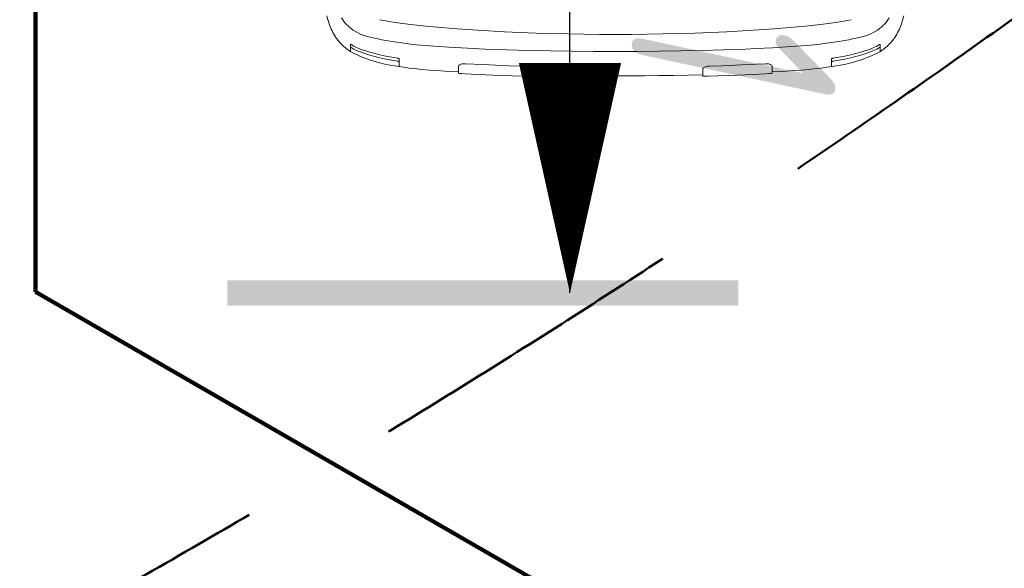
# Model space of a CAD drawing. Header units: millimetres. Extents: x 2204655785 to 2205143108, y 485765510 to 486291538.
# Tile 124 of 156: x 2205062696 to 2205066550, y 486170405 to 486172553. Entities that reach past the tile are written whole.
import ezdxf
from ezdxf.enums import TextEntityAlignment as Align
from ezdxf.lldxf.tags import DXFTag

# ---------------------------------------------------------------- set-up
doc = ezdxf.new("R2010")
doc.units = ezdxf.units.MM
doc.linetypes.add('НЕВИДИМАЯX2', pattern=[19.05, 12.7, -6.35])
for name, color, linetype in [('206ППР Панелевоз', 7, 'Continuous'), ('ППР_Автокран СКАТ-40', 7, 'Continuous'), ('ППР_Автокран_Опасная зона', 1, 'Continuous'), ('ППР_Автокран_Стрела', 7, 'Continuous'), ('ППР_Дороги рабочие', 30, 'Continuous'), ('ППР_Опасная зона от крана', 1, 'Continuous'), ('ППР_Разрез', 5, 'Continuous'), ('ППР_СКЛАД №2', 7, 'Continuous'), ('ППР_Стрела', 7, 'Continuous')]:
    doc.layers.add(name, color=color, linetype=linetype)
doc.styles.add('ППРк_М1-1', font='GOST_Common Italic.ttf', dxfattribs={"height": 800})
doc.styles.add('ППРк_М1-1кран', font='GOST_Common Italic.ttf', dxfattribs={"width": 0.8, "height": 600})
tags = doc.linetypes.add('опасная зона_Кран', pattern='A,30,-8,4,-8,30,-8,4,-8,30,-8,4,[230,Bbox.shx,S=2.5,R=0,X=0,Y=-10],-6', length=148).pattern_tags.tags
tags[24] = DXFTag(74, 5)

# ---------------------------------------------------------------- blocks, each defined once
blk = doc.blocks.new('*U397')
at = {"layer": 'ППР_Опасная зона от крана', "linetype": 'опасная зона_Кран', "lineweight": 80, "ltscale": 100}
blk.add_arc((135, 0), 50270, 90, 270, dxfattribs=at)
at = {"layer": 'ППР_Стрела', "linetype": 'НЕВИДИМАЯX2', "lineweight": 50, "ltscale": 100}
blk.add_arc((135, 0), 38700, 90, 270, dxfattribs=at)
at = {"style": 'ППРк_М1-1', "width": 0.8}
for tag, p, height, flags in [('ОПАСНАЯ_ЗОНА', (25480.86, 21929.55), 800, 1), ('ОТЛЕТ_ГРУЗА', (25413.72, 20678.22), 800, 1), ('Кол-во_элементов', (2695.66, -1978.25), 1200, 8)]:
    blk.add_attdef(tag, p, '', height=height, dxfattribs=dict(at, flags=flags))
at = {"style": 'ППРк_М1-1', "width": 0.8, "flags": 8}
blk.add_attdef('МАРКА_КРАНА', text='', height=1200, dxfattribs=at).set_placement((8837.5, 818.17), align=Align.CENTER)
blk.add_attdef('ВЫСОТА', text='', height=1200, dxfattribs=at).set_placement((9134.89, -8454.02), align=Align.MIDDLE_CENTER)
at = {"layer": 'Defpoints', "style": 'ППРк_М1-1', "width": 0.8, "flags": 1}
for tag, p in [('МАКСИМАЛЬНАЯ_ДЛИНА_ГРУЗА', (25470.43, 19233.22)), ('ШИРИНА_ГРУЗА', (25397.01, 17803.51))]:
    blk.add_attdef(tag, p, '', height=800, dxfattribs=at)
at = {"layer": 'ППР_Разрез', "style": 'ППРк_М1-1кран', "width": 0.8, "flags": 8}
for tag, p in [('РАЗРЕЗ2', (-1027.85, 55181.17)), ('РАЗРЕЗ', (-1731.87, -54129.29))]:
    blk.add_attdef(tag, p, '', height=800, dxfattribs=at)
at = {"layer": 'ППР_Стрела', "style": 'ППРк_М1-1кран', "width": 0.8, "flags": 8}
for tag, p in [('ВЫСОТА_КРЮКА_ГОРИЗ', (-19652.89, 21607.87)), ('ГАБАРИТ_СТРЕЛЫ', (-25019.84, 21408.72)), ('ВЫСОТА_КРЮКА_НАКЛ', (-20393.31, 20761.66)), ('ВЫЛЕТ', (-16616.63, 14016.8))]:
    blk.add_attdef(tag, p, '', height=800, rotation=317, dxfattribs=at)
blk = doc.blocks.new('*U420')
at = {"layer": 'ППР_Разрез', "linetype": 'Continuous', "ltscale": 0.5}
blk.add_line((131.66, 54941.88), (-1868.34, 54941.88), dxfattribs=at)
blk.add_lwpolyline([(131.66, 54941.88, 0, 400, 0), (-768.34, 54941.88, 400, 400, 0)], format="xyseb", dxfattribs=at)
blk.add_trace([(81.66, 55601.2), (181.66, 55601.2), (81.66, 53601.2), (181.66, 53601.2)], dxfattribs=at)
at = {"style": 'ППРк_М1-1', "width": 0.8}
for tag, p, height, flags in [('ОПАСНАЯ_ЗОНА', (25480.86, 21929.55), 800, 1), ('ОТЛЕТ_ГРУЗА', (25413.72, 20678.22), 800, 1), ('Кол-во_элементов', (2695.66, -1978.25), 1200, 8)]:
    blk.add_attdef(tag, p, '', height=height, dxfattribs=dict(at, flags=flags))
at = {"style": 'ППРк_М1-1', "width": 0.8, "flags": 8}
blk.add_attdef('МАРКА_КРАНА', text='', height=1200, dxfattribs=at).set_placement((8837.5, 818.17), align=Align.CENTER)
blk.add_attdef('ВЫСОТА', text='', height=1200, dxfattribs=at).set_placement((9134.89, -8454.02), align=Align.MIDDLE_CENTER)
at = {"layer": 'Defpoints', "style": 'ППРк_М1-1', "width": 0.8, "flags": 1}
for tag, p in [('МАКСИМАЛЬНАЯ_ДЛИНА_ГРУЗА', (25470.43, 19233.22)), ('ШИРИНА_ГРУЗА', (25397.01, 17803.51))]:
    blk.add_attdef(tag, p, '', height=800, dxfattribs=at)
at = {"layer": 'ППР_Разрез', "style": 'ППРк_М1-1кран', "width": 0.8, "flags": 8}
for tag, p in [('РАЗРЕЗ2', (-1027.85, 55181.17)), ('РАЗРЕЗ', (-1731.87, -54129.29))]:
    blk.add_attdef(tag, p, '', height=800, dxfattribs=at)
at = {"layer": 'ППР_Стрела', "style": 'ППРк_М1-1кран', "width": 0.8, "flags": 8}
for tag, p in [('ВЫСОТА_КРЮКА_ГОРИЗ', (-19652.89, 21607.87)), ('ГАБАРИТ_СТРЕЛЫ', (-25019.84, 21408.72)), ('ВЫСОТА_КРЮКА_НАКЛ', (-20393.31, 20761.66)), ('ВЫЛЕТ', (-16616.63, 14016.8))]:
    blk.add_attdef(tag, p, '', height=800, rotation=317, dxfattribs=at)
blk = doc.blocks.new('*U778')
at = {"layer": 'ППР_Автокран_Опасная зона', "color": 1, "linetype": 'опасная зона_Кран', "lineweight": 80, "ltscale": 100}
blk.add_arc((-3.65, 4.56), 29000, 319.788537, 219.788112, dxfattribs=at)
at = {"layer": 'ППР_Автокран_Стрела', "lineweight": 50}
blk.add_arc((-3.65, 4.56), 18000, 319.786841, 219.78643, dxfattribs=at)
blk = doc.blocks.new('*U789')
at = {"layer": '206ППР Панелевоз', "lineweight": 5}
for p, q in [((2061.9, 2578.7), (2044.3, 2583.6)), ((2062, 2578.7), (2061.9, 2578.7)), ((2076.1, 2574), (2062, 2578.7)), ((2089.9, 2568.7), (2076.1, 2574)), ((2096.7, 2565.7), (2089.9, 2568.7)), ((2103.4, 2562.5), (2096.7, 2565.7)), ((2110.1, 2559.1), (2103.4, 2562.5)), ((2116.6, 2555.6), (2110.1, 2559.1)), ((2122.9, 2551.8), (2116.6, 2555.6)), ((2129.2, 2547.7), (2122.9, 2551.8)), ((2135.2, 2543.5), (2129.2, 2547.7)), ((2053, 2525.5), (2059.8, 2521.1)), ((2059.8, 2521.1), (2066.4, 2516.4)), ((2066.4, 2516.4), (2072.7, 2511.4)), ((2072.7, 2511.4), (2078.7, 2506.1)), ((2078.7, 2506.1), (2084.3, 2500.4)), ((2141.2, 2539), (2135.2, 2543.5)), ((2147.2, 2534), (2141.2, 2539)), ((2153, 2528.8), (2147.2, 2534)), ((2158.6, 2523.4), (2153, 2528.8)), ((2164, 2517.8), (2158.6, 2523.4)), ((2169.1, 2511.9), (2164, 2517.8)), ((2174, 2505.8), (2169.1, 2511.9)), ((2178.1, 2500.3), (2174, 2505.8)), ((2084.3, 2500.4), (2088.5, 2495.7)), ((2088.5, 2495.7), (2094.6, 2487.9)), ((2094.6, 2487.9), (2100.2, 2479.8)), ((2100.2, 2479.8), (2105.3, 2471.5)), ((2105.3, 2471.5), (2110.1, 2462.9)), ((2156.7, 2491), (2156.4, 2490.6)), ((2156.4, 2490.6), (2156.4, 2490)), ((2156.4, 2490), (2157, 2488)), ((2157.1, 2491.1), (2156.7, 2491)), ((2157, 2488), (2163.2, 2477)), ((2171.2, 2491.1), (2157.1, 2491.1)), ((2163.2, 2477), (2168.4, 2466.4)), ((2167.9, 2490), (2168, 2490.6)), ((2168.5, 2488), (2167.9, 2490)), ((2168, 2490.6), (2168.2, 2491)), ((2168.2, 2491), (2168.6, 2491.1)), ((2174.8, 2477), (2168.5, 2488)), ((2168.6, 2491.1), (2182.8, 2491.1)), ((2180, 2466.4), (2174.8, 2477)), ((2182, 2494.6), (2178.1, 2500.3)), ((2185.7, 2488.8), (2182, 2494.6)), ((2182.8, 2491.1), (2182.8, 2491.1)), ((2182.8, 2491.1), (2183.6, 2490.8)), ((2183.6, 2490.8), (2184.6, 2490)), ((2184.6, 2490), (2185.7, 2488.8)), ((2185.7, 2488.8), (2193, 2474.1)), ((2193, 2474.1), (2199.8, 2459.3)), ((2110.1, 2462.9), (2114.4, 2454)), ((2114.4, 2454), (2118.3, 2445)), ((2118.3, 2445), (2121.2, 2437.2)), ((2121.2, 2437.2), (2123.7, 2429.3)), ((2123.7, 2429.3), (2128.1, 2413.2)), ((2168.4, 2466.4), (2173.1, 2455.7)), ((2173.1, 2455.7), (2177.2, 2444.7)), ((2177.2, 2444.7), (2180.5, 2434.7)), ((2184.6, 2455.7), (2180, 2466.4)), ((2180.5, 2434.7), (2186.4, 2415)), ((2188.7, 2444.7), (2184.6, 2455.7)), ((2192, 2434.7), (2188.7, 2444.7)), ((2198, 2415), (2192, 2434.7)), ((2199.8, 2459.3), (2206.2, 2444.3)), ((2206.2, 2444.3), (2212.1, 2429.1)), ((2212.1, 2429.1), (2217.5, 2413.7)), ((2128.1, 2413.2), (2132, 2397)), ((2132, 2397), (2135.2, 2382.4)), ((2186.4, 2415), (2191.9, 2395.2)), ((2191.9, 2395.2), (2196.9, 2375.2)), ((2203.4, 2395.2), (2198, 2415)), ((2208.4, 2375.2), (2203.4, 2395.2)), ((2217.5, 2413.7), (2222.5, 2398.2)), ((2222.5, 2398.2), (2227.1, 2382.5)), ((2059.6, 2377), (2062.7, 2362.2)), ((2062.7, 2362.2), (2065.4, 2347.3)), ((2135.2, 2382.4), (2138.2, 2367.8)), ((2138.2, 2367.8), (2141, 2352.5)), ((2141, 2352.5), (2146.4, 2319.3)), ((2196.9, 2375.2), (2202.1, 2352.2)), ((2202.1, 2352.2), (2206.7, 2329)), ((2213.6, 2352.2), (2208.4, 2375.2)), ((2218.3, 2329), (2213.6, 2352.2)), ((2227.1, 2382.5), (2231.1, 2366.7)), ((2231.1, 2366.7), (2234.7, 2350.8)), ((2065.4, 2347.3), (2070.1, 2317.3)), ((2070.1, 2317.3), (2074.2, 2287.3)), ((2146.4, 2319.3), (2152.2, 2279.1)), ((2206.7, 2329), (2210.9, 2305.8)), ((2222.4, 2305.8), (2218.3, 2329)), ((2234.7, 2350.8), (2237.8, 2334.8)), ((2237.8, 2334.8), (2240.4, 2318.7)), ((2240.4, 2318.7), (2242.6, 2302.6)), ((2074.2, 2287.3), (2077.9, 2257.2)), ((2152.2, 2279.1), (2155.2, 2255.6)), ((2210.9, 2305.8), (2211.1, 2304.3)), ((2211.1, 2304.3), (2211.8, 2302)), ((2211.8, 2302), (2212.9, 2300.5)), ((2212.9, 2300.5), (2213.5, 2300.1)), ((2213.5, 2300.1), (2214.1, 2299.9)), ((2214.1, 2299.9), (2229.6, 2300.2)), ((2222.7, 2304.3), (2222.4, 2305.8)), ((2223.4, 2302), (2222.7, 2304.3)), ((2224.5, 2300.5), (2223.4, 2302)), ((2225.1, 2300.1), (2224.5, 2300.5)), ((2225.6, 2299.9), (2225.1, 2300.1)), ((2241.2, 2300.2), (2225.6, 2299.9)), ((2241.8, 2300.5), (2241.2, 2300.2)), ((2242.2, 2301.2), (2241.8, 2300.5)), ((2242.6, 2302.6), (2242.2, 2301.2)), ((2242.6, 2302.6), (2245.8, 2281.7)), ((2245.8, 2281.7), (2248.8, 2260.7)), ((2077.9, 2257.2), (2084.5, 2196.9)), ((2155.2, 2255.6), (2157.9, 2232)), ((2248.8, 2260.7), (2251.3, 2239.7)), ((2251.3, 2239.7), (2254.3, 2210.8)), ((2157.9, 2232), (2160.9, 2200.7)), ((2160.9, 2200.7), (2163.9, 2161.5)), ((2254.3, 2210.8), (2256.9, 2181.9)), ((2084.5, 2196.9), (2087.5, 2166.8)), ((2087.5, 2166.8), (2090.3, 2136.6)), ((2163.9, 2161.5), (2165.2, 2141.9)), ((2256.9, 2181.9), (2259.1, 2152.9)), ((2090.3, 2136.6), (2095.3, 2076.1)), ((2165.2, 2141.9), (2169.4, 2069)), ((2259.1, 2152.9), (2262.1, 2106.7)), ((2262.1, 2106.7), (2264.2, 2068.2)), ((2095.3, 2076.1), (2099.9, 2014.1)), ((2169.4, 2069), (2172.6, 2004.5)), ((2232.5, 2051.9), (2232.3, 2048.6)), ((2232.3, 2048.6), (2232.3, 2042)), ((2233, 2055), (2232.5, 2051.9)), ((2233.7, 2057.9), (2233, 2055)), ((2234.6, 2060.5), (2233.7, 2057.9)), ((2235.8, 2062.8), (2234.6, 2060.5)), ((2237.2, 2064.6), (2235.8, 2062.8)), ((2238.7, 2066), (2237.2, 2064.6)), ((2241, 2067.3), (2238.7, 2066)), ((2243.2, 2068), (2241, 2067.3)), ((2245.5, 2068.2), (2243.2, 2068)), ((2264.2, 2068.2), (2245.5, 2068.2)), ((2267.1, 2068.2), (2264.2, 2068.2)), ((2268.5, 2067.5), (2267.1, 2068.2)), ((2268.8, 2067), (2268.5, 2067.5)), ((2269.1, 2066.2), (2268.8, 2067)), ((2269.8, 2063.2), (2269.1, 2066.2)), ((2270.7, 2055.3), (2269.8, 2063.2)), ((2271.7, 2041.5), (2270.7, 2055.3)), ((2099.9, 2014.1), (2103.8, 1952.1)), ((2172.6, 2004.5), (2174.4, 1963.8)), ((2232.3, 2042), (2235.7, 1972.6)), ((2274.2, 1992.5), (2271.7, 2041.5)), ((2235.7, 1972.6), (2237.9, 1922.5)), ((2277, 1932.2), (2274.2, 1992.5)), ((2103.8, 1952.1), (2107.1, 1889.9)), ((2174.4, 1963.8), (2177.5, 1878.8)), ((2278.4, 1895.7), (2277, 1932.2)), ((2277, 1932.2), (2277, 1932.2)), ((2107.1, 1889.9), (2109.9, 1827.8)), ((2237.9, 1922.5), (2239.8, 1872.5)), ((2281.1, 1816.9), (2278.4, 1895.7)), ((2177.5, 1878.8), (2180, 1793.9)), ((2239.8, 1872.5), (2241.5, 1822.5)), ((2109.9, 1827.8), (2112.2, 1765.7)), ((2241.5, 1822.5), (2241.8, 1816.9)), ((2241.8, 1816.9), (2242.2, 1814.2)), ((2242.2, 1814.2), (2243.2, 1809.4)), ((2281.2, 1806.3), (2281.1, 1816.9)), ((2180, 1793.9), (2181.8, 1708.9)), ((2243.2, 1809.4), (2244.2, 1806.5)), ((2244.2, 1806.5), (2245.3, 1804)), ((2245.3, 1804), (2246.7, 1801.8)), ((2246.7, 1801.8), (2248.6, 1799.6)), ((2248.6, 1799.6), (2250.5, 1798)), ((2250.5, 1798), (2252.6, 1797)), ((2252.6, 1797), (2255.5, 1796.3)), ((2255.5, 1796.3), (2256.9, 1796.3)), ((2256.9, 1796.3), (2275.1, 1796.3)), ((2275.1, 1796.3), (2276.5, 1739.2)), ((2275.1, 1796.3), (2278.9, 1796.2)), ((2278.9, 1796.2), (2279.7, 1796.7)), ((2279.7, 1796.7), (2280, 1796.8)), ((2280, 1796.8), (2280.4, 1797.4)), ((2280.4, 1797.4), (2280.9, 1800.6)), ((2280.9, 1800.6), (2281.2, 1806.3)), ((2112.2, 1765.7), (2114.1, 1703.5)), ((2276.5, 1739.2), (2277.6, 1682.2)), ((2114.1, 1703.5), (2115.5, 1641.3)), ((2181.8, 1708.9), (2183, 1623.9)), ((2277.6, 1682.2), (2278.4, 1625.1)), ((2115.5, 1641.3), (2116.6, 1579.2)), ((2183, 1623.9), (2183.7, 1538.9)), ((2278.4, 1625.1), (2279, 1568)), ((2116.6, 1579.2), (2117.2, 1517)), ((2279, 1568), (2279.4, 1511)), ((2117.2, 1517), (2117.4, 1454.8)), ((2183.7, 1538.9), (2183.9, 1453.9)), ((2279.4, 1511), (2279.5, 1453.9)), ((2117.4, 1454.8), (2117.2, 1392.6)), ((2183.9, 1453.9), (2183.7, 1368.9)), ((2183.9, 1453.9), (2183.9, 1453.9)), ((2279.5, 1453.9), (2279.4, 1396.9)), ((2117.2, 1392.6), (2116.6, 1330.4)), ((2279.4, 1396.9), (2279, 1339.8)), ((2183.7, 1368.9), (2183, 1283.9)), ((2116.6, 1330.4), (2115.5, 1268.2)), ((2279, 1339.8), (2278.4, 1282.7)), ((2183, 1283.9), (2181.8, 1198.9)), ((2278.4, 1282.7), (2277.6, 1225.7)), ((2115.5, 1268.2), (2114.1, 1206)), ((2114.1, 1206), (2112.2, 1143.9)), ((2181.8, 1198.9), (2180, 1114)), ((2277.6, 1225.7), (2276.5, 1168.6)), ((2276.5, 1168.6), (2275.1, 1111.6)), ((2112.2, 1143.9), (2109.9, 1081.7)), ((2109.9, 1081.7), (2107.1, 1019.6)), ((2180, 1114), (2177.5, 1029)), ((2239.8, 1035.3), (2241.5, 1085.3)), ((2241.5, 1085.3), (2241.8, 1090.9)), ((2241.8, 1090.9), (2242.2, 1093.6)), ((2242.2, 1093.6), (2243.2, 1098.4)), ((2243.2, 1098.4), (2244.2, 1101.3)), ((2244.2, 1101.3), (2245.3, 1103.9)), ((2245.3, 1103.9), (2246.7, 1106.1)), ((2246.7, 1106.1), (2248.6, 1108.3)), ((2248.6, 1108.3), (2250.5, 1109.8)), ((2250.5, 1109.8), (2252.6, 1110.8)), ((2252.6, 1110.8), (2255.5, 1111.5)), ((2255.5, 1111.5), (2256.9, 1111.6)), ((2256.9, 1111.6), (2275.1, 1111.6)), ((2275.1, 1111.6), (2278.9, 1111.7)), ((2281.1, 1090.9), (2278.4, 1012.1)), ((2278.9, 1111.7), (2279.7, 1111.2)), ((2279.7, 1111.2), (2280, 1111.1)), ((2280, 1111.1), (2280.4, 1110.4)), ((2280.4, 1110.4), (2280.9, 1107.3)), ((2280.9, 1107.3), (2281.2, 1101.6)), ((2281.2, 1101.6), (2281.1, 1090.9)), ((2107.1, 1019.6), (2103.8, 957.5)), ((2177.5, 1029), (2174.4, 944.1)), ((2237.9, 985.3), (2239.8, 1035.3)), ((2278.4, 1012.1), (2277, 975.6)), ((2235.7, 935.3), (2237.9, 985.3)), ((2277, 975.6), (2274.2, 915.4)), ((2277, 975.6), (2277, 975.6)), ((2103.8, 957.5), (2099.9, 895.4)), ((2174.4, 944.1), (2171.2, 875.3)), ((2232.3, 865.9), (2235.7, 935.3)), ((2099.9, 895.4), (2095.3, 833.4)), ((2274.2, 915.4), (2271.7, 866.4)), ((2171.2, 875.3), (2167.3, 802.4)), ((2232.3, 859.2), (2232.3, 865.9)), ((2232.5, 856), (2232.3, 859.2)), ((2233, 852.9), (2232.5, 856)), ((2233.7, 849.9), (2233, 852.9)), ((2234.6, 847.3), (2233.7, 849.9)), ((2270.7, 852.5), (2269.8, 844.6)), ((2271.7, 866.4), (2270.7, 852.5)), ((2095.3, 833.4), (2090.3, 773)), ((2235.8, 845.1), (2234.6, 847.3)), ((2237.2, 843.2), (2235.8, 845.1)), ((2238.7, 841.9), (2237.2, 843.2)), ((2241, 840.6), (2238.7, 841.9)), ((2243.2, 839.8), (2241, 840.6)), ((2245.5, 839.6), (2243.2, 839.8)), ((2264.2, 839.6), (2245.5, 839.6)), ((2262.1, 801.2), (2264.2, 839.6)), ((2267.1, 839.6), (2264.2, 839.6)), ((2268.5, 840.4), (2267.1, 839.6)), ((2268.8, 840.8), (2268.5, 840.4)), ((2269.1, 841.6), (2268.8, 840.8)), ((2269.8, 844.6), (2269.1, 841.6)), ((2090.3, 773), (2087.5, 742.8)), ((2167.3, 802.4), (2165.2, 766)), ((2259.1, 754.9), (2262.1, 801.2)), ((2087.5, 742.8), (2084.5, 712.6)), ((2165.2, 766), (2162.4, 726.7)), ((2256.9, 726), (2259.1, 754.9)), ((2084.5, 712.6), (2077.9, 652.3)), ((2160.9, 707.1), (2157.9, 675.8)), ((2162.4, 726.7), (2160.9, 707.1)), ((2251.3, 668.2), (2254.3, 697)), ((2254.3, 697), (2256.9, 726)), ((2157.9, 675.8), (2155.2, 652.2)), ((2248.8, 647.2), (2251.3, 668.2)), ((2074.2, 622.3), (2070.1, 592.2)), ((2077.9, 652.3), (2074.2, 622.3)), ((2152.2, 628.7), (2146.4, 588.6)), ((2155.2, 652.2), (2152.2, 628.7)), ((2242.6, 605.3), (2245.8, 626.2)), ((2245.8, 626.2), (2248.8, 647.2)), ((2070.1, 592.2), (2065.4, 562.3)), ((2146.4, 588.6), (2141, 555.4)), ((2202.1, 555.7), (2206.7, 578.8)), ((2206.7, 578.8), (2210.9, 602)), ((2210.9, 602), (2211.1, 603.8)), ((2211.1, 603.8), (2211.8, 606)), ((2211.8, 606), (2212.9, 607.6)), ((2212.9, 607.6), (2213.5, 608)), ((2213.5, 608), (2214.1, 608.1)), ((2213.6, 555.7), (2218.3, 578.8)), ((2214.1, 608.1), (2229.6, 607.8)), ((2218.3, 578.8), (2222.4, 602)), ((2222.4, 602), (2222.7, 603.5)), ((2222.7, 603.5), (2223.4, 605.8)), ((2223.4, 605.8), (2224.5, 607.4)), ((2224.5, 607.4), (2225.1, 607.8)), ((2225.1, 607.8), (2225.6, 607.9)), ((2225.6, 607.9), (2241.2, 607.6)), ((2240.4, 589.1), (2237.8, 573)), ((2242.6, 605.3), (2240.4, 589.1)), ((2241.2, 607.6), (2241.8, 607.4)), ((2241.8, 607.4), (2242.2, 606.6)), ((2242.2, 606.6), (2242.6, 605.3)), ((2062.7, 547.4), (2059.6, 532.5)), ((2065.4, 562.3), (2062.7, 547.4)), ((2138.2, 540.1), (2135.2, 525.4)), ((2141, 555.4), (2138.2, 540.1)), ((2196.9, 532.6), (2202.1, 555.7)), ((2208.4, 532.6), (2213.6, 555.7)), ((2231.1, 541.1), (2227.1, 525.3)), ((2234.7, 557), (2231.1, 541.1)), ((2237.8, 573), (2234.7, 557)), ((2132, 510.9), (2128.1, 494.7)), ((2135.2, 525.4), (2132, 510.9)), ((2186.4, 492.9), (2191.9, 512.7)), ((2191.9, 512.7), (2196.9, 532.6)), ((2198, 492.9), (2203.4, 512.7)), ((2203.4, 512.7), (2208.4, 532.6)), ((2222.5, 509.6), (2217.5, 494.1)), ((2227.1, 525.3), (2222.5, 509.6)), ((2118.3, 462.8), (2114.4, 453.8)), ((2121.2, 470.6), (2118.3, 462.8)), ((2123.7, 478.6), (2121.2, 470.6)), ((2128.1, 494.7), (2123.7, 478.6)), ((2173.1, 452.2), (2177.2, 463.1)), ((2177.2, 463.1), (2180.5, 473.2)), ((2180.5, 473.2), (2186.4, 492.9)), ((2184.6, 452.2), (2188.7, 463.1)), ((2188.7, 463.1), (2192, 473.2)), ((2192, 473.2), (2198, 492.9)), ((2206.2, 463.5), (2199.8, 448.5)), ((2212.1, 478.7), (2206.2, 463.5)), ((2217.5, 494.1), (2212.1, 478.7)), ((2100.2, 428), (2094.6, 419.9)), ((2105.3, 436.4), (2100.2, 428)), ((2110.1, 445), (2105.3, 436.4)), ((2114.4, 453.8), (2110.1, 445)), ((2157, 419.8), (2163.2, 430.9)), ((2163.2, 430.9), (2168.4, 441.4)), ((2168.4, 441.4), (2173.1, 452.2)), ((2168.5, 419.8), (2174.8, 430.9)), ((2174.8, 430.9), (2180, 441.4)), ((2180, 441.4), (2184.6, 452.2)), ((2193, 433.7), (2185.7, 419.1)), ((2199.8, 448.5), (2193, 433.7)), ((2059.8, 386.7), (2053, 382.4)), ((2066.4, 391.4), (2059.8, 386.7)), ((2072.7, 396.4), (2066.4, 391.4)), ((2078.7, 401.8), (2072.7, 396.4)), ((2084.3, 407.5), (2078.7, 401.8)), ((2088.5, 412.2), (2084.3, 407.5)), ((2094.6, 419.9), (2088.5, 412.2)), ((2156.4, 417.8), (2157, 419.8)), ((2156.4, 417.2), (2156.4, 417.8)), ((2156.7, 416.9), (2156.4, 417.2)), ((2157.1, 416.7), (2156.7, 416.9)), ((2171.2, 416.7), (2157.1, 416.7)), ((2158.6, 384.4), (2164, 390.1)), ((2164, 390.1), (2169.1, 396)), ((2167.9, 417.8), (2168.5, 419.8)), ((2168, 417.2), (2167.9, 417.8)), ((2168.2, 416.9), (2168, 417.2)), ((2168.6, 416.7), (2168.2, 416.9)), ((2182.8, 416.7), (2168.6, 416.7)), ((2168.6, 416.7), (2168.6, 416.7)), ((2169.1, 396), (2174, 402.1)), ((2174, 402.1), (2178.1, 407.6)), ((2178.1, 407.6), (2182, 413.3)), ((2182, 413.3), (2185.7, 419.1)), ((2183.6, 417.1), (2182.8, 416.7)), ((2182.8, 416.7), (2182.8, 416.7)), ((2184.6, 417.8), (2183.6, 417.1)), ((2185.7, 419.1), (2184.6, 417.8)), ((2103.4, 345.3), (2110.1, 348.7)), ((2110.1, 348.7), (2116.6, 352.3)), ((2116.6, 352.3), (2122.9, 356.1)), ((2122.9, 356.1), (2129.2, 360.1)), ((2129.2, 360.1), (2135.2, 364.4)), ((2135.2, 364.4), (2141.2, 368.9)), ((2141.2, 368.9), (2147.2, 373.8)), ((2147.2, 373.8), (2153, 379)), ((2153, 379), (2158.6, 384.4)), ((2044.3, 324.3), (2061.9, 329.1)), ((2061.9, 329.1), (2062, 329.2)), ((2062, 329.2), (2076.1, 333.8)), ((2076.1, 333.8), (2089.9, 339.2)), ((2089.9, 339.2), (2096.7, 342.2)), ((2096.7, 342.2), (2103.4, 345.3))]:
    blk.add_line(p, q, dxfattribs=at)
blk = doc.blocks.new('Бортовой панелевоз')
at = {"layer": 'ППР_СКЛАД №2'}
blk.add_blockref('*U789', (26722.3, 14240.3), dxfattribs=at)

msp = doc.modelspace()

# ---------------------------------------------------------------- block references
at = {"rotation": 90}
msp.add_blockref('*U397', (2205044055.8, 486203892.3), dxfattribs=at)

# ---------------------------------------------------------------- next in the draw order: block references
ref = msp.add_blockref('*U420', (2205009908.3, 486171614.7), dxfattribs=dict(rotation=270))
ref.add_attrib('РАЗРЕЗ2', '1', (2205065089.5, 486172642.5), dxfattribs={"layer": 'ППР_Разрез', "height": 800, "rotation": 270, "style": 'ППРк_М1-1кран', "width": 0.8})

# ---------------------------------------------------------------- next in the draw order: block references
at = {"layer": 'ППР_Автокран СКАТ-40'}
msp.add_blockref('*U778', (2205058176.7, 486183881.8), dxfattribs=at)

# ---------------------------------------------------------------- next in the draw order: linework, layer by layer
msp.add_lwpolyline([(2204928855.9, 486241175.8), (2205047258.3, 486241175.8), (2205047258.3, 486237137.3), (2205051305.8, 486237137.3), (2205051305.8, 486217000.8), (2205066258.3, 486217000.8), (2205066258.3, 486194508.4), (2205062758.3, 486192487.6), (2205062758.3, 486188632.3), (2205053758.3, 486188632.3), (2205053758.3, 486176632.3), (2205062758.3, 486176632.3), (2205062758.3, 486171487.6), (2205066258.3, 486169466.9), (2205066258.3, 486124028.5, -0.414214)], format="xyb")
at = {"layer": 'ППР_Дороги рабочие', "lineweight": 100}
for p, q in [((2205062758.3, 486176632.3), (2205062758.3, 486171487.6)), ((2205062758.3, 486171487.6), (2205066258.3, 486169466.9))]:
    msp.add_line(p, q, dxfattribs=at)

# ---------------------------------------------------------------- next in the draw order: block references
at = {"rotation": 270}
msp.add_blockref('Бортовой панелевоз', (2205049333.5, 486201335.1), dxfattribs=at)

doc.saveas('drawing.dxf')
